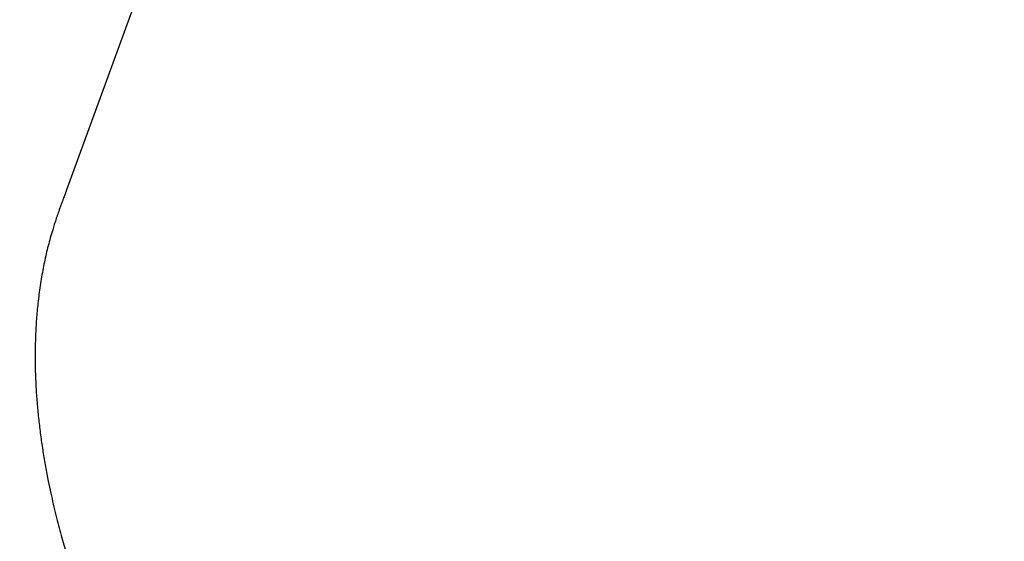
# Model space of a CAD drawing. Header units: millimetres. Extents: x 8 to 1128, y 12 to 2387.
# Tile 82 of 91: x 1038 to 1075, y 2209 to 2228. Entities that reach past the tile are written whole.
import ezdxf

# ---------------------------------------------------------------- set-up
doc = ezdxf.new("R2010")
doc.units = ezdxf.units.MM

msp = doc.modelspace()

# ---------------------------------------------------------------- linework, layer by layer
at = {"color": 7, "linetype": 'Continuous', "lineweight": 30}
msp.add_line((1074.852, 2318.976), (1039.538, 2221.953), dxfattribs=at)
msp.add_arc((1406.726, 2142.847), 395.3, 152.54464, 170.40141, dxfattribs=at)
for points, knots in [([(1039.538, 2221.953), (1039.534, 2221.942), (1039.526, 2221.919), (1039.508, 2221.87), (1039.485, 2221.809), (1039.458, 2221.733), (1039.425, 2221.643), (1039.386, 2221.536), (1039.342, 2221.415), (1039.308, 2221.321), (1039.291, 2221.274)], [0, 0, 0, 0, 0.11824, 0.236483, 0.357229, 0.477971, 0.606421, 0.734856, 0.867448, 1, 1, 1, 1]), ([(1039.29, 2221.271), (1039.29, 2221.271), (1039.268, 2221.211), (1039.234, 2221.116), (1039.185, 2220.976), (1039.141, 2220.845), (1039.088, 2220.684), (1039.032, 2220.504), (1038.997, 2220.384), (1038.981, 2220.33)], [0, 0, 0, 0, 0.000054, 0.236737, 0.357561, 0.479252, 0.661193, 0.847742, 1, 1, 1, 1]), ([(1039.29, 2221.271), (1039.29, 2221.271), (1039.29, 2221.271), (1039.29, 2221.272), (1039.29, 2221.273)], [0, 0, 0, 0, 0.021236, 1, 1, 1, 1]), ([(1038.981, 2220.33), (1038.926, 2220.13), (1038.815, 2219.73), (1038.68, 2219.107), (1038.566, 2218.466), (1038.48, 2217.823), (1038.42, 2217.195), (1038.385, 2216.62), (1038.368, 2216.082), (1038.365, 2215.553), (1038.378, 2214.998), (1038.406, 2214.416), (1038.45, 2213.837), (1038.508, 2213.261), (1038.58, 2212.69), (1038.663, 2212.124), (1038.758, 2211.566), (1038.857, 2211.048), (1038.956, 2210.576), (1039.052, 2210.148), (1039.15, 2209.741), (1039.249, 2209.349), (1039.347, 2208.979), (1039.445, 2208.627), (1039.541, 2208.294), (1039.632, 2207.99), (1039.718, 2207.711), (1039.796, 2207.465), (1039.866, 2207.247), (1039.929, 2207.057), (1039.984, 2206.891), (1040.033, 2206.748), (1040.066, 2206.649), (1040.089, 2206.584), (1040.106, 2206.534), (1040.119, 2206.497), (1040.12, 2206.495), (1040.12, 2206.495)], [0, 0, 0, 0, 0.036291, 0.072668, 0.11149, 0.150404, 0.186321, 0.222303, 0.251832, 0.281395, 0.315996, 0.350647, 0.385473, 0.420348, 0.455453, 0.490611, 0.525953, 0.561359, 0.590521, 0.618946, 0.647417, 0.674533, 0.701702, 0.728307, 0.754281, 0.780334, 0.804022, 0.8278, 0.850142, 0.871396, 0.89276, 0.91452, 0.93644, 0.949143, 0.961885, 0.983604, 1, 1, 1, 1])]:
    msp.add_open_spline(points, degree=3, knots=knots, dxfattribs=at)

doc.saveas('drawing.dxf')
